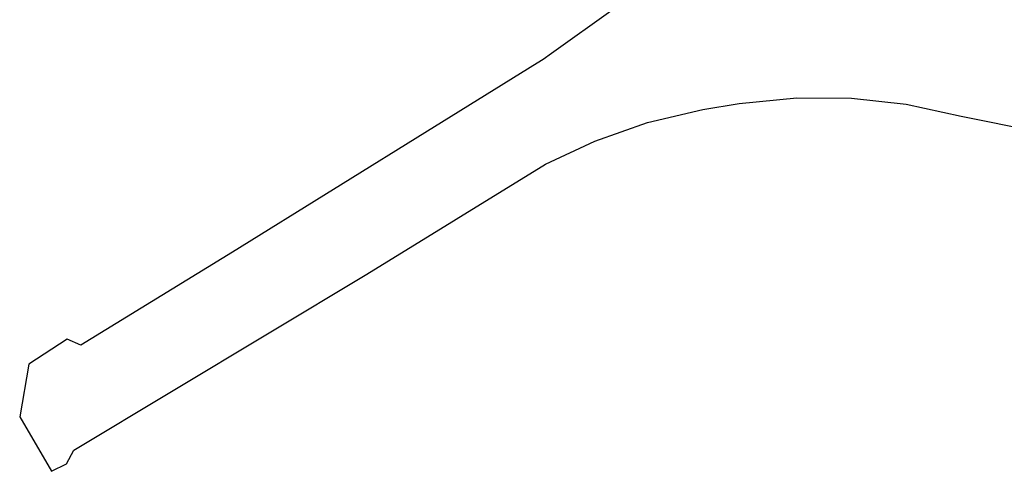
# Model space of a CAD drawing. Header units: metres. Extents: x 174423 to 274510, y 410991 to 462742.
# Tile 1 of 256: x 174423 to 174589, y 462196 to 462272. Entities that reach past the tile are written whole.
import ezdxf

# ---------------------------------------------------------------- set-up
doc = ezdxf.new("R2010")
doc.units = ezdxf.units.M
doc.layers.add('-DR-alg-projectgrens 1-500', color=80, linetype='PROJECTGRENS_1-500')
doc.linetypes.add('PROJECTGRENS_1-500', pattern='A,0.8,-0.32,[133,ltypeshp.shx,S=0.32,R=0,X=-0.32,Y=0],-0.32,3.18', length=4.62)

msp = doc.modelspace()

# ---------------------------------------------------------------- linework, layer by layer
at = {"layer": '-DR-alg-projectgrens 1-500', "flags": 128}
msp.add_lwpolyline([(174681.5973007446, 462243.5125462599), (174681.058, 462261.019), (174682.966, 462284.801), (174683.583, 462297.765), (174686.249, 462320.652), (174688.507, 462336.11), (174690.024, 462341.923), (174715.341, 462404.33), (174717.601, 462411.68), (174737.648, 462460.859), (174741.719, 462470.505), (174748.8174954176, 462487.3586613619), (174674.4426188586, 462494.0136810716, 0.04199874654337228), (174666.0577772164, 462494.0580673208), (174643.5965542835, 462492.2877370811, -0.02119842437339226), (174639.3615599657, 462492.1340915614), (174613.9155730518, 462492.2899863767), (174609.2232672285, 462496.2598588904), (174608.9575721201, 462517.182709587), (174610.5956108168, 462533.7283149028), (174610.9540414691, 462546.9261407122), (174609.5377019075, 462546.9261407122), (174609.5576061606, 462563.2145506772), (174618.4041220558, 462564.58360208), (174617.8821627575, 462574.521242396), (174609.6591004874, 462573.6964514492), (174609.1962527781, 462609.6936768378), (174614.4864065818, 462610.5266680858), (174612.9706969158, 462619.9735749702), (174609.0880396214, 462619.5310938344), (174608.9272320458, 462630.6163253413), (174611.9378306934, 462638.3239748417), (174653.3349444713, 462646.1372608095), (174694.6818985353, 462654.970900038), (174753.65584954, 462669.6940842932), (174754.2374067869, 462666.5807575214), (174760.4149001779, 462667.3878026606), (174761.8521453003, 462678.247315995), (174772.3394313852, 462679.7783996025), (174801.2688373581, 462672.4202533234), (174803.3914212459, 462678.6153061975), (174801.3912631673, 462679.5941639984), (174797.2767374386, 462686.2291198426), (174795.7751198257, 462697.8273500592), (174787.848539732, 462696.8455267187), (174788.4591136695, 462691.5931226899), (174783.4545685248, 462686.9545733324), (174765.0261672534, 462688.3792341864), (174763.0242693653, 462691.2723908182), (174740.9829572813, 462686.155677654), (174741.9639806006, 462681.4808580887), (174695.5872891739, 462670.3409632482), (174674.2147626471, 462665.2945028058), (174611.4374820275, 462653.0732600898), (174598.8645312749, 462662.13523327), (174595.0223441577, 462656.9130516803), (174598.2662547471, 462653.8008350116), (174601.5634410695, 462645.0663725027), (174585.1842807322, 462641.5586732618), (174585.8464585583, 462637.5875608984), (174468.1056243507, 462610.7709373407), (174467.2560214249, 462614.5686403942), (174459.4445290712, 462613.0280098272), (174458.9501893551, 462618.3943176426), (174449.1204393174, 462618.0455648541), (174449.2902757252, 462624.9096309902), (174429.9505628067, 462629.3682605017), (174428.4125051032, 462620.5774745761), (174434.3719258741, 462618.9092756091), (174430.6410069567, 462597.2567441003), (174453.0229303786, 462592.7961489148), (174457.7870609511, 462586.5717323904), (174474.7794898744, 462527.6626612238), (174488.3963974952, 462479.3962233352), (174491.1789970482, 462461.4260860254), (174515.9643294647, 462468.2096916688), (174535.6773629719, 462396.0507231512), (174500.8343877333, 462386.5209101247), (174501.8615933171, 462382.6610135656), (174505.4836250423, 462383.6990470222), (174513.3867074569, 462351.3168631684), (174573.0903066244, 462348.6251340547), (174564.8637000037, 462275.1553162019), (174544.951, 462280.682), (174541.1711676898, 462282.4329223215), (174531.995, 462278.877), (174531.51, 462278.619), (174530.322, 462277.987), (174523.197, 462274.196), (174512.77, 462266.76), (174511.323, 462265.728), (174510.321, 462265.106), (174492.908, 462254.307), (174458.682, 462233.081), (174433.0178788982, 462217.3395679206), (174430.6775455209, 462218.3936992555), (174424.1837800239, 462214.1380009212), (174422.6535519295, 462205.2010971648), (174428.0210119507, 462195.9942083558), (174430.5816283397, 462197.2740921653), (174431.8292734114, 462199.5886350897), (174481.4636288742, 462229.3806376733), (174511.7460260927, 462247.9955950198), (174520.1082227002, 462251.9168407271), (174528.9933470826, 462255.0447097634), (174538.3891990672, 462257.2736030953), (174544.5280939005, 462258.2922262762), (174554.3216816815, 462259.2606468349), (174563.5931634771, 462259.1911823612), (174572.8653587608, 462258.1660508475), (174582.1605825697, 462256.1491685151), (174620.668, 462248.404), (174620.813, 462250.715), (174679.071, 462234.3), (174681.5973007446, 462243.5125462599)], format="xyb", dxfattribs=at)

doc.saveas('drawing.dxf')
